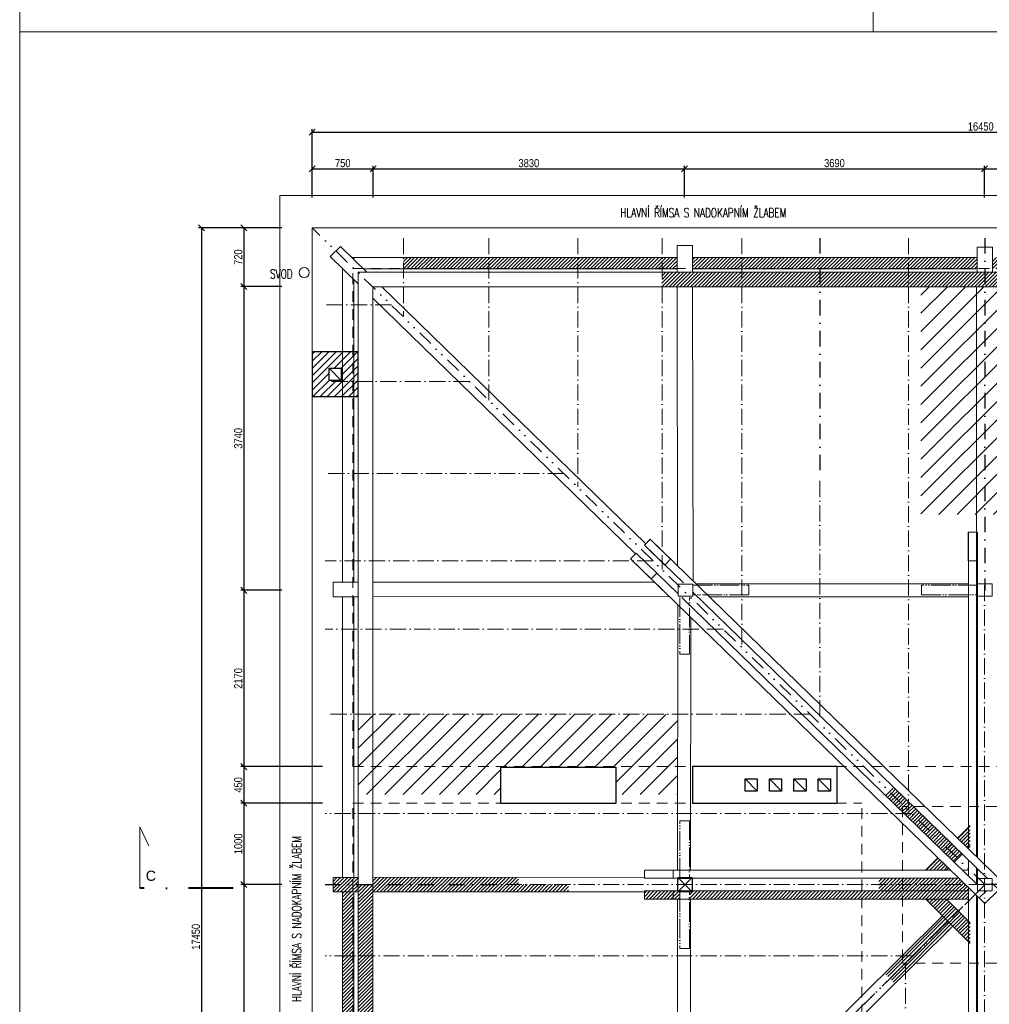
# Model space of a CAD drawing. Header units: millimetres. Extents: x -300958 to -108039, y 30118 to 292543.
# Tile 91 of 256: x -268233 to -256303, y 167540 to 179657. Entities that reach past the tile are written whole.
import ezdxf

# ---------------------------------------------------------------- set-up
doc = ezdxf.new("R2010")
doc.units = ezdxf.units.MM
doc.header["$MEASUREMENT"] = 0
for name, pattern in [('ACAD_ISO05W100', [33, 24, -3, 0, -3, 0, -3]), ('CADRA_SOLID', [0]), ('CERCHOVANA1', [6, 4, -1, 0, -1]), ('DASHDOT', [25.4, 12.7, -6.35, 0, -6.35]), ('DGN Style 2', [879.857395, 527.914437, -351.942958]), ('DGN Style 4', [1094.119168, 546.717885, -273.358943, 0.683397, -273.358943]), ('Divide', [31.75, 12.7, -6.35, 0, -6.35, 0, -6.35])]:
    doc.linetypes.add(name, pattern=pattern)
doc.layers.get('0').update_dxf_attribs({"lineweight": 13})
doc.layers.get('Defpoints').update_dxf_attribs({"color": 3, "lineweight": 13})
for name, color, linetype, lineweight in [('A_Krokev', 134, 'CERCHOVANA1', 9), ('A_Pozednice', 102, 'Continuous', 9), ('A_Vazné trámy', 52, 'Continuous', 9), ('A_Vodorovné prvky krovu', 133, 'Continuous', 9), ('A_Řezy', 182, 'Continuous', 9), ('B_Šrafy', 253, 'Continuous', 0), ('BOURÁNÍ', 40, 'Continuous', 13), ('C_Lomy střešním pláštěm', 223, 'Divide', 30), ('C_Výměny', 40, 'DASHDOT', 30), ('dims', 7, 'Continuous', 9), ('popis', 7, 'Continuous', 9), ('RAMECEK', 7, 'Continuous', 0), ('rez', 7, 'Continuous', 13), ('tenka', 7, 'Continuous', 13), ('walls', 7, 'Continuous', 13)]:
    doc.layers.add(name, color=color, linetype=linetype, lineweight=lineweight)
doc.styles.add('GENERATED_STYLE_8', font='arial.ttf')
doc.styles.add('STYLE-0', font='ARIALN.TTF')
doc.styles.add('Style-Arial', font='arial.ttf')
doc.dimstyles.new('arch', dxfattribs={"dimscale": 50, "dimtxt": 2.5, "dimasz": 2.5, "dimexe": 1.25, "dimexo": 0.9, "dimtad": 1, "dimdec": 0, "dimtxsty": 'STYLE-0', "dimblk": 'ARCHTICK', "dimcen": 2.5, "dimadec": 0, "dimazin": 0, "dimtfac": 1, "dimtdec": 0, "dimtmove": 2, "dimatfit": 3, "dimldrblk": 'ARCHTICK', "dimfxl": 0, "dimarcsym": 0})
pattern_1 = [(45, (363481.184, 113006.424), (-22.0970869, 22.0970869), [])]
pattern_2 = [(45, (219433.03, 17267.47), (-112.2532, 112.2532), [])]

# ---------------------------------------------------------------- blocks, each defined once
blk = doc.blocks.new('_ArchTick')
at = {"color": 0, "linetype": 'ByBlock', "flags": 128}
blk.add_lwpolyline([(-0.5, -0.5), (0.5, 0.5)], dxfattribs=at)
blk = doc.blocks.new('*D9')
at = {"layer": 'Defpoints', "color": 0, "linetype": 'Continuous'}
for p in [(-248183, 178273), (-264633, 177495), (-248183, 177495)]:
    blk.add_point(p, dxfattribs=at)
at = {"layer": 'dims', "color": 0, "linetype": 'Continuous', "lineweight": -2}
for p, q in [((-264633, 177570), (-264633, 178310)), ((-264633, 178273), (-248183, 178273)), ((-248183, 177570), (-248183, 178310))]:
    blk.add_line(p, q, dxfattribs=at)
at = {"layer": 'dims', "color": 0, "linetype": 'Continuous', "lineweight": -2, "xscale": 75, "yscale": 75, "zscale": 75, "rotation": 180}
blk.add_blockref('_ArchTick', (-264633, 178273), dxfattribs=at)
at = {"layer": 'dims', "color": 0, "linetype": 'Continuous', "lineweight": -2, "xscale": 75, "yscale": 75, "zscale": 75}
blk.add_blockref('_ArchTick', (-248183, 178273), dxfattribs=at)
at = {"layer": 'dims', "color": 0, "linetype": 'Continuous', "insert": (-256408, 178343), "char_height": 100, "attachment_point": 5, "style": 'STYLE-0'}
blk.add_mtext('16450', dxfattribs=at)
blk = doc.blocks.new('*D10')
at = {"layer": 'Defpoints', "color": 0, "linetype": 'Continuous'}
for p in [(-265182, 177095), (-265995, 159645), (-265182, 159645)]:
    blk.add_point(p, dxfattribs=at)
at = {"layer": 'dims', "color": 0, "linetype": 'Continuous', "lineweight": -2}
for p, q in [((-265257, 177095), (-266033, 177095)), ((-265995, 177095), (-265995, 159645)), ((-265257, 159645), (-266033, 159645))]:
    blk.add_line(p, q, dxfattribs=at)
at = {"layer": 'dims', "color": 0, "linetype": 'Continuous', "lineweight": -2, "xscale": 75, "yscale": 75, "zscale": 75}
for p, rotation in [((-265995, 177095), 90), ((-265995, 159645), 270)]:
    blk.add_blockref('_ArchTick', p, dxfattribs=dict(at, rotation=rotation))
at = {"layer": 'dims', "color": 0, "linetype": 'Continuous', "insert": (-266065, 168370), "char_height": 100, "attachment_point": 5, "rotation": 90, "style": 'STYLE-0'}
blk.add_mtext('17450', dxfattribs=at)
blk = doc.blocks.new('*D13')
at = {"layer": 'Defpoints', "color": 0, "linetype": 'Continuous'}
for p in [(-263883, 177823), (-264633, 177395), (-263883, 177395)]:
    blk.add_point(p, dxfattribs=at)
at = {"layer": 'dims', "color": 0, "linetype": 'Continuous', "lineweight": -2}
for p, q in [((-264633, 177470), (-264633, 177860)), ((-264633, 177823), (-263883, 177823)), ((-263883, 177470), (-263883, 177860))]:
    blk.add_line(p, q, dxfattribs=at)
at = {"layer": 'dims', "color": 0, "linetype": 'Continuous', "lineweight": -2, "xscale": 75, "yscale": 75, "zscale": 75, "rotation": 180}
blk.add_blockref('_ArchTick', (-264633, 177823), dxfattribs=at)
at = {"layer": 'dims', "color": 0, "linetype": 'Continuous', "lineweight": -2, "xscale": 75, "yscale": 75, "zscale": 75}
blk.add_blockref('_ArchTick', (-263883, 177823), dxfattribs=at)
at = {"layer": 'dims', "color": 0, "linetype": 'Continuous', "insert": (-264258, 177892), "char_height": 100, "attachment_point": 5, "style": 'STYLE-0'}
blk.add_mtext('750', dxfattribs=at)
blk = doc.blocks.new('*D15')
at = {"layer": 'Defpoints', "color": 0, "linetype": 'Continuous'}
for p in [(-264933, 177095), (-265474, 176375), (-264933, 176375)]:
    blk.add_point(p, dxfattribs=at)
at = {"layer": 'dims', "color": 0, "linetype": 'Continuous', "lineweight": -2}
for p, q in [((-265008, 177095), (-265511, 177095)), ((-265474, 177095), (-265474, 176375)), ((-265008, 176375), (-265511, 176375))]:
    blk.add_line(p, q, dxfattribs=at)
at = {"layer": 'dims', "color": 0, "linetype": 'Continuous', "lineweight": -2, "xscale": 75, "yscale": 75, "zscale": 75}
for p, rotation in [((-265474, 177095), 90), ((-265474, 176375), 270)]:
    blk.add_blockref('_ArchTick', p, dxfattribs=dict(at, rotation=rotation))
at = {"layer": 'dims', "color": 0, "linetype": 'Continuous', "insert": (-265543, 176735), "char_height": 100, "attachment_point": 5, "rotation": 90, "style": 'STYLE-0'}
blk.add_mtext('720', dxfattribs=at)
blk = doc.blocks.new('*D17')
at = {"layer": 'Defpoints', "color": 0, "linetype": 'Continuous'}
for p in [(-260053, 177823), (-263883, 177395), (-260053, 177395)]:
    blk.add_point(p, dxfattribs=at)
at = {"layer": 'dims', "color": 0, "linetype": 'Continuous', "lineweight": -2}
for p, q in [((-263883, 177470), (-263883, 177860)), ((-263883, 177823), (-260053, 177823)), ((-260053, 177470), (-260053, 177860))]:
    blk.add_line(p, q, dxfattribs=at)
at = {"layer": 'dims', "color": 0, "linetype": 'Continuous', "lineweight": -2, "xscale": 75, "yscale": 75, "zscale": 75, "rotation": 180}
blk.add_blockref('_ArchTick', (-263883, 177823), dxfattribs=at)
at = {"layer": 'dims', "color": 0, "linetype": 'Continuous', "lineweight": -2, "xscale": 75, "yscale": 75, "zscale": 75}
blk.add_blockref('_ArchTick', (-260053, 177823), dxfattribs=at)
at = {"layer": 'dims', "color": 0, "linetype": 'Continuous', "insert": (-261968, 177892), "char_height": 100, "attachment_point": 5, "style": 'STYLE-0'}
blk.add_mtext('3830', dxfattribs=at)
blk = doc.blocks.new('*D18')
at = {"layer": 'Defpoints', "color": 0, "linetype": 'Continuous'}
for p in [(-256363, 177823), (-260053, 177395), (-256363, 177395)]:
    blk.add_point(p, dxfattribs=at)
at = {"layer": 'dims', "color": 0, "linetype": 'Continuous', "lineweight": -2}
for p, q in [((-260053, 177470), (-260053, 177860)), ((-260053, 177823), (-256363, 177823)), ((-256363, 177470), (-256363, 177860))]:
    blk.add_line(p, q, dxfattribs=at)
at = {"layer": 'dims', "color": 0, "linetype": 'Continuous', "lineweight": -2, "xscale": 75, "yscale": 75, "zscale": 75, "rotation": 180}
blk.add_blockref('_ArchTick', (-260053, 177823), dxfattribs=at)
at = {"layer": 'dims', "color": 0, "linetype": 'Continuous', "lineweight": -2, "xscale": 75, "yscale": 75, "zscale": 75}
blk.add_blockref('_ArchTick', (-256363, 177823), dxfattribs=at)
at = {"layer": 'dims', "color": 0, "linetype": 'Continuous', "insert": (-258208, 177892), "char_height": 100, "attachment_point": 5, "style": 'STYLE-0'}
blk.add_mtext('3690', dxfattribs=at)
blk = doc.blocks.new('*D19')
at = {"layer": 'Defpoints', "color": 0, "linetype": 'Continuous'}
for p in [(-252363, 177823), (-256363, 177395), (-252363, 177395)]:
    blk.add_point(p, dxfattribs=at)
at = {"layer": 'dims', "color": 0, "linetype": 'Continuous', "lineweight": -2}
for p, q in [((-256363, 177470), (-256363, 177860)), ((-256363, 177823), (-252363, 177823)), ((-252363, 177470), (-252363, 177860))]:
    blk.add_line(p, q, dxfattribs=at)
at = {"layer": 'dims', "color": 0, "linetype": 'Continuous', "lineweight": -2, "xscale": 75, "yscale": 75, "zscale": 75, "rotation": 180}
blk.add_blockref('_ArchTick', (-256363, 177823), dxfattribs=at)
at = {"layer": 'dims', "color": 0, "linetype": 'Continuous', "lineweight": -2, "xscale": 75, "yscale": 75, "zscale": 75}
blk.add_blockref('_ArchTick', (-252363, 177823), dxfattribs=at)
at = {"layer": 'dims', "color": 0, "linetype": 'Continuous', "insert": (-254363, 177892), "char_height": 100, "attachment_point": 5, "style": 'STYLE-0'}
blk.add_mtext('4000', dxfattribs=at)
blk = doc.blocks.new('*D29')
at = {"layer": 'Defpoints', "color": 0, "linetype": 'Continuous'}
for p in [(-264933, 176375), (-265474, 172635), (-264933, 172635)]:
    blk.add_point(p, dxfattribs=at)
at = {"layer": 'dims', "color": 0, "linetype": 'Continuous', "lineweight": -2}
for p, q in [((-265008, 176375), (-265511, 176375)), ((-265474, 176375), (-265474, 172635)), ((-265008, 172635), (-265511, 172635))]:
    blk.add_line(p, q, dxfattribs=at)
at = {"layer": 'dims', "color": 0, "linetype": 'Continuous', "lineweight": -2, "xscale": 75, "yscale": 75, "zscale": 75}
for p, rotation in [((-265474, 176375), 90), ((-265474, 172635), 270)]:
    blk.add_blockref('_ArchTick', p, dxfattribs=dict(at, rotation=rotation))
at = {"layer": 'dims', "color": 0, "linetype": 'Continuous', "insert": (-265543, 174505), "char_height": 100, "attachment_point": 5, "rotation": 90, "style": 'STYLE-0'}
blk.add_mtext('3740', dxfattribs=at)
blk = doc.blocks.new('*D30')
at = {"layer": 'Defpoints', "color": 0, "linetype": 'Continuous'}
for p in [(-264933, 172635), (-265474, 170465), (-264433, 170465)]:
    blk.add_point(p, dxfattribs=at)
at = {"layer": 'dims', "color": 0, "linetype": 'Continuous', "lineweight": -2}
for p, q in [((-265008, 172635), (-265511, 172635)), ((-265474, 172635), (-265474, 170465)), ((-264508, 170465), (-265511, 170465))]:
    blk.add_line(p, q, dxfattribs=at)
at = {"layer": 'dims', "color": 0, "linetype": 'Continuous', "lineweight": -2, "xscale": 75, "yscale": 75, "zscale": 75}
for p, rotation in [((-265474, 172635), 90), ((-265474, 170465), 270)]:
    blk.add_blockref('_ArchTick', p, dxfattribs=dict(at, rotation=rotation))
at = {"layer": 'dims', "color": 0, "linetype": 'Continuous', "insert": (-265543, 171550), "char_height": 100, "attachment_point": 5, "rotation": 90, "style": 'STYLE-0'}
blk.add_mtext('2170', dxfattribs=at)
blk = doc.blocks.new('*D31')
at = {"layer": 'Defpoints', "color": 0, "linetype": 'Continuous'}
for p in [(-264433, 170465), (-265474, 170015), (-264433, 170015)]:
    blk.add_point(p, dxfattribs=at)
at = {"layer": 'dims', "color": 0, "linetype": 'Continuous', "lineweight": -2}
for p, q in [((-264508, 170465), (-265511, 170465)), ((-265474, 170465), (-265474, 170015)), ((-264508, 170015), (-265511, 170015))]:
    blk.add_line(p, q, dxfattribs=at)
at = {"layer": 'dims', "color": 0, "linetype": 'Continuous', "lineweight": -2, "xscale": 75, "yscale": 75, "zscale": 75}
for p, rotation in [((-265474, 170465), 90), ((-265474, 170015), 270)]:
    blk.add_blockref('_ArchTick', p, dxfattribs=dict(at, rotation=rotation))
at = {"layer": 'dims', "color": 0, "linetype": 'Continuous', "insert": (-265543, 170240), "char_height": 100, "attachment_point": 5, "rotation": 90, "style": 'STYLE-0'}
blk.add_mtext('450', dxfattribs=at)
blk = doc.blocks.new('*D32')
at = {"layer": 'Defpoints', "color": 0, "linetype": 'Continuous'}
for p in [(-264433, 170015), (-265474, 169015), (-264933, 169015)]:
    blk.add_point(p, dxfattribs=at)
at = {"layer": 'dims', "color": 0, "linetype": 'Continuous', "lineweight": -2}
for p, q in [((-264508, 170015), (-265511, 170015)), ((-265474, 170015), (-265474, 169015)), ((-265008, 169015), (-265511, 169015))]:
    blk.add_line(p, q, dxfattribs=at)
at = {"layer": 'dims', "color": 0, "linetype": 'Continuous', "lineweight": -2, "xscale": 75, "yscale": 75, "zscale": 75}
for p, rotation in [((-265474, 170015), 90), ((-265474, 169015), 270)]:
    blk.add_blockref('_ArchTick', p, dxfattribs=dict(at, rotation=rotation))
at = {"layer": 'dims', "color": 0, "linetype": 'Continuous', "insert": (-265543, 169515), "char_height": 100, "attachment_point": 5, "rotation": 90, "style": 'STYLE-0'}
blk.add_mtext('1000', dxfattribs=at)
blk = doc.blocks.new('*D33')
at = {"layer": 'Defpoints', "color": 0, "linetype": 'Continuous'}
for p in [(-264933, 169015), (-265474, 165355), (-264933, 165355)]:
    blk.add_point(p, dxfattribs=at)
at = {"layer": 'dims', "color": 0, "linetype": 'Continuous', "lineweight": -2}
for p, q in [((-265008, 169015), (-265511, 169015)), ((-265474, 169015), (-265474, 165355)), ((-265008, 165355), (-265511, 165355))]:
    blk.add_line(p, q, dxfattribs=at)
at = {"layer": 'dims', "color": 0, "linetype": 'Continuous', "lineweight": -2, "xscale": 75, "yscale": 75, "zscale": 75}
for p, rotation in [((-265474, 169015), 90), ((-265474, 165355), 270)]:
    blk.add_blockref('_ArchTick', p, dxfattribs=dict(at, rotation=rotation))
at = {"layer": 'dims', "color": 0, "linetype": 'Continuous', "insert": (-265543, 167185), "char_height": 100, "attachment_point": 5, "rotation": 90, "style": 'STYLE-0'}
blk.add_mtext('3660', dxfattribs=at)
blk = doc.blocks.new('*U49')
at = {"layer": 'RAMECEK', "linetype": 'Continuous', "lineweight": 0}
blk.add_line((-5250, -11138), (-5250, -10838), dxfattribs=at)
at = {"layer": 'RAMECEK', "linetype": 'Continuous', "lineweight": 0, "flags": 128}
blk.add_lwpolyline([(-15750, -11138), (15750, -11138), (15750, 11137), (-15750, 11137)], close=True, dxfattribs=at)
blk = doc.blocks.new('*U48')
at = {"layer": 'rez', "linetype": 'DGN Style 4', "lineweight": 40}
blk.add_line((-376, 574), (-376, -574), dxfattribs=at)
at = {"layer": 'rez', "linetype": 'Continuous', "lineweight": 0, "flags": 128}
blk.add_lwpolyline([(-376, -574), (376, -574), (146, -464)], dxfattribs=at)

msp = doc.modelspace()

# ---------------------------------------------------------------- hatches: boundary and pattern name
at = {"layer": 'BOURÁNÍ', "linetype": 'Continuous'}
h = msp.add_hatch(dxfattribs=at)
h.set_pattern_fill('ANSI31', color=256, scale=500, style=0)
h.paths.add_polyline_path([(-264068.5, 175568.9), (-264122.7, 175568.9), (-264122.7, 175206.2), (-264068.5, 175206.2)])
h.paths.add_polyline_path([(-264122.7, 175568.9), (-264132.6, 175568.9), (-264132.6, 175206.2), (-264122.7, 175206.2)])
h.paths.add_polyline_path([(-264132.6, 175568.9), (-264262.7, 175568.9), (-264262.7, 175206.2), (-264132.6, 175206.2)])
h.paths.add_polyline_path([(-264068.5, 175206.2), (-264122.7, 175206.2), (-264122.7, 175018.9), (-264068.5, 175018.9)])
h.paths.add_polyline_path([(-264122.7, 175206.2), (-264132.6, 175206.2), (-264132.6, 175018.9), (-264122.7, 175018.9)])
h.paths.add_polyline_path([(-264132.6, 175206.2), (-264262.7, 175206.2), (-264262.7, 175018.9), (-264132.6, 175018.9)])
h.paths.add_polyline_path([(-264262.7, 175568.9), (-264632.6, 175568.9), (-264632.6, 175018.9), (-264262.7, 175018.9)])
h.paths.add_polyline_path([(-264425.6, 175218.9), (-264425.6, 175368.9), (-264275.6, 175368.9), (-264275.6, 175218.9)], flags=16)
at = {"layer": 'C_Výměny', "linetype": 'CADRA_SOLID', "lineweight": 0, "ltscale": 0.5}
h = msp.add_hatch(dxfattribs=at)
h.set_pattern_fill('ANSI31', color=256, scale=250)
h.set_pattern_definition(pattern_1)
h.paths.add_polyline_path([(-262460.1, 176730.3), (-263510.7, 176730.3), (-263510.7, 176590.3), (-262460.1, 176590.3)])
h.paths.add_polyline_path([(-261367.1, 176730.3), (-262460.1, 176730.3), (-262460.1, 176590.3), (-261367.1, 176590.3)])
h.paths.add_polyline_path([(-260327.2, 176730.3), (-261367.1, 176730.3), (-261367.1, 176590.3), (-260327.2, 176590.3)])
h.paths.add_polyline_path([(-260143, 176730.3), (-260327.2, 176730.3), (-260327.2, 176590.3), (-260142.8, 176590.3)])
h.paths.add_polyline_path([(-259347.2, 176730.3), (-259953, 176730.3), (-259952.8, 176590.3), (-259347.2, 176590.3)])
h.paths.add_polyline_path([(-258387.2, 176730.3), (-259347.2, 176730.3), (-259347.2, 176590.3), (-258387.2, 176590.3)])
h.paths.add_polyline_path([(-257297.8, 176730.3), (-258387.2, 176730.3), (-258387.2, 176590.3), (-257297.8, 176590.3)])
h.paths.add_polyline_path([(-256451.7, 176730.3), (-257297.8, 176730.3), (-257297.8, 176590.3), (-256451.7, 176590.3)])
h.paths.add_polyline_path([(-255433.6, 176730.3), (-256261.7, 176730.3), (-256261.7, 176590.3), (-255433.6, 176590.3)])
h = msp.add_hatch(dxfattribs=at)
h.set_pattern_fill('ANSI31', color=256, scale=250)
h.set_pattern_definition(pattern_1)
h.paths.add_polyline_path([(-259347.2, 176548.9), (-260327.2, 176548.9), (-260327.2, 176368.9), (-259347.2, 176368.9)])
h.paths.add_polyline_path([(-258387.2, 176548.9), (-259347.2, 176548.9), (-259347.2, 176368.9), (-258387.2, 176368.9)])
h.paths.add_polyline_path([(-257297.8, 176548.9), (-258387.2, 176548.9), (-258387.2, 176368.9), (-257297.8, 176368.9)])
h.paths.add_polyline_path([(-256356.7, 176548.9), (-257297.8, 176548.9), (-257297.8, 176368.9), (-256356.7, 176368.9)])
h = msp.add_hatch(dxfattribs=at)
h.set_pattern_fill('ANSI31', color=256, scale=250)
h.set_pattern_definition(pattern_1)
h.paths.add_polyline_path([(-255867.4, 176548.9), (-256356.7, 176548.9), (-256356.7, 176368.9), (-255867.4, 176368.9)])
h = msp.add_hatch(dxfattribs=at)
h.set_pattern_fill('ANSI31', color=256, scale=50)
h.set_pattern_definition(pattern_2)
h.paths.add_polyline_path([(-256451.7, 176368.9), (-257143.3, 176368.9), (-257143.3, 173569.7), (-256452.1, 173569.7)])
h.paths.add_polyline_path([(-255867.4, 176368.9), (-256261.7, 176368.9), (-256262.1, 173569.7), (-256189.2, 173569.7), (-256189.2, 174228), (-255867.4, 174228)])
h.paths.add_polyline_path([(-256261.7, 176368.9), (-256356.7, 176368.9), (-256356.7, 173569.7), (-256262.1, 173569.7)])
h.paths.add_polyline_path([(-256356.7, 176368.9), (-256451.7, 176368.9), (-256452.1, 173569.7), (-256356.7, 173569.7)])
h = msp.add_hatch(dxfattribs=at)
h.set_pattern_fill('ANSI31', color=256, scale=50)
h.set_pattern_definition(pattern_2)
h.paths.add_polyline_path([(-260137.5, 171112.4), (-263888.5, 171112.4), (-263888.5, 170121.2), (-262310.8, 170121.2), (-262310.8, 170460.2), (-260896.8, 170460.2), (-260896.8, 170121.2), (-260138.1, 170121.2)])
h.paths.add_polyline_path([(-263888.5, 171112.4), (-264068.5, 171112.4), (-264068.5, 170121.2), (-263888.5, 170121.2)])
h = msp.add_hatch(dxfattribs=at)
h.set_pattern_fill('ANSI31', color=256, scale=250)
h.set_pattern_definition(pattern_1)
h.paths.add_polyline_path([(-257491.6, 170221.7), (-257542.3, 170169.5), (-257297.8, 169930.4), (-257297.8, 170033.2)])
h.paths.add_polyline_path([(-257542.3, 170169.5), (-257590.1, 170120.4), (-257352.6, 169889.4), (-257255.8, 169889.4)])
h.paths.add_polyline_path([(-257297.8, 170033.2), (-257297.8, 169930.4), (-257255.8, 169889.4), (-256817.6, 169461.1), (-256811, 169467.7), (-256764.6, 169514.6)])
h.paths.add_polyline_path([(-257255.8, 169889.4), (-257352.6, 169889.4), (-256864.2, 169414.5), (-256817.6, 169461.1)])
h.paths.add_polyline_path([(-256677.3, 169091.5), (-257660.5, 169091.5), (-257660.5, 169012.4), (-256596, 169012.4)])
h.paths.add_polyline_path([(-256537.2, 168955.1), (-256596, 169012.4), (-257660.5, 169012.4), (-257660.5, 168934.8), (-256537.2, 168934.8)])
h.paths.add_polyline_path([(-256811, 168561.3), (-256877.3, 168627.6), (-257590.7, 167921), (-257525.8, 167855.5)])
h.paths.add_polyline_path([(-256751.6, 168501.8), (-256811, 168561.3), (-257334.1, 168044.8), (-257334.1, 167924.8)])
h.paths.add_polyline_path([(-257334.1, 168044.8), (-257525.8, 167855.5), (-257465.5, 167794.6), (-257334.1, 167924.8)])
h = msp.add_hatch(dxfattribs=at)
h.set_pattern_fill('ANSI31', color=256, scale=250)
h.set_pattern_definition(pattern_1)
h.paths.add_polyline_path([(-256537.2, 168542), (-256682.9, 168687.7), (-256811, 168561.3), (-256537.2, 168287.4)])
h.paths.add_polyline_path([(-256830, 168834.9), (-257084.6, 168834.9), (-256877.3, 168627.6), (-256877, 168627.9), (-256811, 168561.3), (-256682.9, 168687.7)])
h.paths.add_polyline_path([(-256935.8, 169342.9), (-257087.3, 169191.5), (-256832.7, 169191.5), (-256806.8, 169217.4)])
h.paths.add_polyline_path([(-256817.6, 169461.1), (-256864, 169414.3), (-256735.2, 169289), (-256688.9, 169335.3)])
h.paths.add_polyline_path([(-256764.3, 169514.4), (-256811, 169467.7), (-256817.6, 169461.1), (-256688.9, 169335.3), (-256635.3, 169388.9)])
h.paths.add_polyline_path([(-256537.2, 169741.6), (-256693.6, 169585.1), (-256564.6, 169459.6), (-256537.2, 169487)])
h = msp.add_hatch(dxfattribs=at)
h.set_pattern_fill('ANSI31', color=256, scale=250)
h.set_pattern_definition(pattern_1)
h.paths.add_polyline_path([(-264068.5, 169101.4), (-264376.7, 169101.3), (-264376.7, 169012.4), (-264068.5, 169012.4)])
h.paths.add_polyline_path([(-264068.5, 169012.4), (-264376.7, 169012.4), (-264376.7, 168923.5), (-264068.5, 168923.6)])
h.paths.add_polyline_path([(-261479.4, 169012.4), (-262094.1, 169012.4), (-262396.9, 169012.4), (-263888.5, 169012.4), (-263888.5, 168923.7), (-261479.4, 168924.8)])
h.paths.add_polyline_path([(-262094.1, 169102.4), (-263888.5, 169101.5), (-263888.5, 169012.4), (-262396.9, 169012.4), (-262094.1, 169012.4)])
h = msp.add_hatch(dxfattribs=at)
h.set_pattern_fill('ANSI31', color=256, scale=250)
h.set_pattern_definition(pattern_1)
h.paths.add_polyline_path([(-264122.7, 168923.5), (-264262.7, 168923.5), (-264262.7, 168135.4), (-264122.7, 168135.4)])
h.paths.add_polyline_path([(-264122.7, 168135.4), (-264262.7, 168135.4), (-264262.7, 166912.4), (-264122.7, 166912.4)])
h.paths.add_polyline_path([(-263888.5, 168923.5), (-264068.5, 168923.5), (-264068.5, 168135.4), (-263888.5, 168135.4)])
h.paths.add_polyline_path([(-263888.5, 169012.4), (-264068.5, 169012.4), (-264068.5, 168923.5), (-263888.5, 168923.5)])
h.paths.add_polyline_path([(-263888.5, 168135.4), (-264068.5, 168135.4), (-264068.5, 166912.4), (-263888.5, 166912.4)])
h = msp.add_hatch(dxfattribs=at)
h.set_pattern_fill('ANSI31', color=256, scale=250)
h.set_pattern_definition(pattern_1)
h.paths.add_polyline_path([(-260110.7, 168923.4), (-260134.8, 168923.4), (-260134.8, 168934.8), (-260192.8, 168934.8), (-260192.8, 168834.9), (-260110.8, 168834.9)])
h.paths.add_polyline_path([(-260192.8, 168934.8), (-260545.3, 168934.8), (-260545.3, 168834.9), (-260192.8, 168834.9)])
h.paths.add_polyline_path([(-256558.5, 168834.9), (-256558.5, 168934.8), (-259957, 168934.8), (-259957, 168923.4), (-259990.7, 168923.4), (-259990.7, 168834.9)])

# ---------------------------------------------------------------- linework, layer by layer
at = {"layer": 'A_Krokev', "ltscale": 50}
for p, q in [((-263510.7, 176970.5), (-263510.7, 176003.3)), ((-262460.1, 176970.5), (-262460.1, 174976.4)), ((-261367.1, 176970.5), (-261367.1, 173908.1)), ((-260327.2, 176970.5), (-260327.2, 172891.5)), ((-259347.2, 176970.5), (-259347.2, 171933.6)), ((-257297.8, 176970.5), (-257297.8, 169930.4)), ((-263657.1, 176146.5), (-264473.2, 176146.5)), ((-262695.2, 175206.2), (-264473.2, 175206.2)), ((-261536.1, 174073.2), (-264473.2, 174073.2)), ((-258387.2, 173982.9), (-258387.2, 170995.3)), ((-260435.8, 172997.7), (-264473.2, 172997.7)), ((-256363, 172699.5), (-256356.7, 160961.8)), ((-259577.6, 172158.8), (-264473.2, 172158.8)), ((-258507, 171112.4), (-264473.2, 171112.4)), ((-257255.8, 169889.4), (-264473.2, 169889.4)), ((-256354.1, 169012.4), (-262396.9, 169012.4)), ((-257255.8, 168135.4), (-264473.2, 168135.4)), ((-257334.1, 168044.8), (-257334.1, 160961.8))]:
    msp.add_line(p, q, dxfattribs=at)
at = {"layer": 'A_Pozednice', "ltscale": 0.4}
for points in [[(-264122.7, 176707.2), (-264122.7, 176730.3), (-264146.4, 176730.3)], [(-260143, 176730.3), (-264122.7, 176730.3), (-264122.7, 176707.2)], [(-256451.7, 176730.3), (-259953, 176730.3)], [(-264262.7, 176595.4), (-264262.7, 172733.6)], [(-264002.7, 176590.3), (-260142.8, 176590.3)], [(-259952.8, 176590.3), (-256451.7, 176590.3)], [(-264122.7, 172733.7), (-264122.7, 176459)], [(-264262.7, 172555.8), (-264262.7, 169101.3)], [(-264122.7, 169101.4), (-264122.7, 172555.9)], [(-264262.7, 168923.5), (-264262.7, 165452.1)], [(-264122.7, 165452.1), (-264122.7, 168923.6)]]:
    msp.add_lwpolyline(points, dxfattribs=at)
at = {"layer": 'A_Vazné trámy', "ltscale": 0.4}
for points in [[(-264068.5, 176406.2), (-264412.4, 176741.2), (-264287.2, 176867.5), (-263960.2, 176548.9)], [(-260142.8, 176548.9), (-260143.3, 176878.2), (-259953.3, 176878.2), (-259952.8, 176548.9)], [(-256451.7, 176548.9), (-256451.7, 176856.3), (-256261.7, 176856.3), (-256261.7, 176548.9)], [(-263775.4, 176368.9), (-260530.4, 173208.1)], [(-260137.1, 172934), (-260142.5, 176368.9)], [(-259952.5, 176368.9), (-259946.8, 172749)], [(-256459.1, 173348.8), (-256458.7, 176368.9)], [(-260656.1, 173082.3), (-263888.5, 176230.9)], [(-264068.5, 172733.7), (-264376.7, 172733.6), (-264376.7, 172555.8), (-264068.5, 172555.9)], [(-260422.7, 172735.5), (-263888.5, 172733.8)], [(-263888.5, 172556), (-260240, 172557.7)], [(-256537.2, 169741.6), (-256693.6, 169585.1)], [(-256764.3, 169514.4), (-256864.4, 169414.4)], [(-256564.6, 169459.6), (-256537.2, 169487)], [(-256935.1, 169343.6), (-257087.3, 169191.5)], [(-256735.3, 169288.9), (-256635.3, 169388.9)], [(-256832.7, 169191.5), (-256806.1, 169218.1)], [(-264068.5, 169101.4), (-264376.7, 169101.3), (-264376.7, 168923.5), (-264068.5, 168923.6)], [(-260545.9, 169103.1), (-263888.5, 169101.5)], [(-263888.5, 168923.7), (-260545.9, 168925.3)], [(-256537.2, 168287.4), (-257084.6, 168834.9)], [(-256830, 168834.9), (-256537.2, 168542)], [(-256765.4, 168515.3), (-256877, 168627.9), (-259980.7, 165553.7)], [(-256640.3, 168388.9), (-256751.9, 168501.5), (-259853, 165429.9)]]:
    msp.add_lwpolyline(points, dxfattribs=at)
at = {"layer": 'A_Vodorovné prvky krovu'}
for points in [[(-248405.1, 176548.9), (-264068.5, 176548.9), (-264068.5, 160214.6), (-257934.8, 160214.6), (-257934.8, 161377.8), (-248284.9, 161377.8)], [(-248405.1, 176548.9), (-264068.5, 176548.9), (-264068.5, 160214.6), (-257934.8, 160214.6), (-257934.8, 161377.8), (-248284.9, 161377.8)], [(-248405.1, 176368.9), (-263888.5, 176368.9), (-263888.5, 160394.6), (-258114.8, 160394.6), (-258114.8, 161557.8), (-248284.9, 161557.8)], [(-248405.1, 176368.9), (-263888.5, 176368.9), (-263888.5, 160394.6), (-258114.8, 160394.6), (-258114.8, 161557.8), (-248284.9, 161557.8)], [(-256558.5, 173348.8), (-256558.5, 169453.7)], [(-256459.1, 173348.8), (-256459.1, 169357)], [(-256448.5, 173348.8), (-256448.5, 169346.8)], [(-256269.6, 169033.3), (-256014.1, 168784.8), (-255944.3, 168856.4), (-260476.2, 173263.8), (-260545.9, 173192.2), (-260065.7, 172725.1)], [(-260130.6, 172590.8), (-260646.3, 173092.3), (-260716, 173020.7), (-260235.8, 172553.7)], [(-260463.5, 172774.7), (-256356.2, 168779.1)], [(-260463.5, 172774.7), (-256356.2, 168779.1)], [(-259952.7, 172615.3), (-256325.2, 169087.4)], [(-256447.4, 169009.2), (-260085.8, 172547.3)], [(-256558.5, 169314.3), (-256558.5, 169117.3)], [(-256778.7, 169191.5), (-260545.9, 169191.5), (-260545.9, 169091.5), (-260134.8, 169091.5)], [(-256778.7, 169191.5), (-260545.9, 169191.5), (-260545.9, 169091.5), (-260134.8, 169091.5)], [(-256558.5, 169191.5), (-256635.2, 169191.5)], [(-256459.1, 169217.6), (-256459.1, 169012.4)], [(-256448.5, 169207.3), (-256448.5, 168937.4)], [(-259957, 169091.5), (-256675.9, 169091.5)], [(-260134.8, 168934.8), (-260545.9, 168934.8), (-260545.9, 168834.9), (-256558.5, 168834.9), (-256558.5, 168934.8), (-259957, 168934.8)], [(-260134.8, 168934.8), (-260545.9, 168934.8), (-260545.9, 168834.9), (-256558.5, 168834.9), (-256558.5, 168934.8), (-259957, 168934.8)], [(-256558.5, 168975.9), (-256558.5, 164675.6)], [(-256427.9, 168848.8), (-256338.2, 168937.4)], [(-256183.6, 168949.6), (-256356.2, 168779.1)], [(-256459.1, 168879.2), (-256459.1, 164675.6)], [(-256448.5, 168868.9), (-256448.5, 164675.6)]]:
    msp.add_lwpolyline(points, dxfattribs=at)
at = {"layer": 'A_Vodorovné prvky krovu', "ltscale": 0.4}
for points in [[(-259913.1, 172716.1), (-256558.5, 172714.3)], [(-259913.1, 172716.1), (-256558.5, 172714.3)], [(-256558.5, 172554.3), (-259748.5, 172556)], [(-256558.5, 172554.3), (-259748.5, 172556)], [(-260138.6, 169191.5), (-260136.7, 172457)], [(-259976.8, 172301.5), (-259978.6, 169191.5)], [(-260138.8, 168934.8), (-260138.7, 169091.5)], [(-259980.9, 165270), (-259980.9, 165270), (-260140.9, 165270), (-260138.8, 168834.9)], [(-259978.8, 168834.9), (-259980.8, 165433.9)]]:
    msp.add_lwpolyline(points, dxfattribs=at)
at = {"layer": 'A_Řezy'}
for points in [[(-256562.2, 172996.3), (-256452.2, 172996.3), (-256452.2, 173348.8), (-256562.2, 173348.8)], [(-260293.4, 172946.2), (-260223.7, 173017.8), (-260476.2, 173263.8), (-260545.9, 173192.2)], [(-260463.5, 172774.7), (-260393.7, 172846.4), (-260646.3, 173092.3), (-260716, 173020.7)], [(-260193.4, 169091.5), (-260193.4, 169191.5), (-260545.9, 169191.5), (-260545.9, 169091.5)], [(-260192.8, 168834.8), (-260192.8, 168934.8), (-260545.3, 168934.8), (-260545.3, 168834.8)]]:
    msp.add_lwpolyline(points, close=True, dxfattribs=at)
at = {"layer": 'A_Řezy', "ltscale": 0.4}
for points in [[(-260131.7, 172711.2), (-259951.7, 172711.2), (-259951.7, 172561.2), (-260131.7, 172561.2)], [(-256448.5, 172713.2), (-256268.5, 172713.2), (-256268.5, 172563.2), (-256448.5, 172563.2)], [(-260135.9, 169087.4), (-259955.9, 169087.4), (-259955.9, 168937.4), (-260135.9, 168937.4)], [(-260134.8, 169101.2), (-259957, 169101.2), (-259957, 168923.4), (-260134.8, 168923.4)], [(-256448.5, 169087.4), (-256268.5, 169087.4), (-256268.5, 168937.4), (-256448.5, 168937.4)]]:
    msp.add_lwpolyline(points, close=True, dxfattribs=at)
at = {"layer": 'B_Šrafy', "ltscale": 0.4}
for p, q in [((-260134.8, 168923.4), (-259957, 169101.2)), ((-260134.8, 169101.2), (-259957, 168923.4))]:
    msp.add_line(p, q, dxfattribs=at)
at = {"layer": 'BOURÁNÍ', "linetype": 'Continuous', "lineweight": 30}
msp.add_line((-264425.6, 175368.9), (-264275.6, 175218.9), dxfattribs=at)
for points in [[(-264632.6, 175018.9), (-264068.5, 175018.9), (-264068.5, 175568.9), (-264632.6, 175568.9)], [(-264425.6, 175368.9), (-264275.6, 175368.9), (-264275.6, 175218.9), (-264425.6, 175218.9)]]:
    msp.add_lwpolyline(points, close=True, dxfattribs=at)
at = {"layer": 'BOURÁNÍ', "linetype": 'ACAD_ISO05W100', "ltscale": 10}
for points in [[(-259949, 172699.5), (-259260.4, 172699.9), (-259260.4, 172579.5), (-259949, 172579.5)], [(-256447.4, 172699.5), (-257136.1, 172699.9), (-257136.1, 172579.5), (-256447.4, 172579.5)], [(-260110.7, 172547.4), (-260111.1, 171848.9), (-259990.7, 171848.9), (-259990.7, 172547.4)], [(-260110.7, 169101.2), (-260111.1, 169799.7), (-259990.7, 169799.7), (-259990.7, 169101.2)], [(-260110.7, 168923.5), (-260111.1, 168225), (-259990.7, 168225), (-259990.7, 168923.5)]]:
    msp.add_lwpolyline(points, dxfattribs=at)
at = {"layer": 'C_Lomy střešním pláštěm', "ltscale": 15}
msp.add_line((-261011.1, 164414.3), (-256354.1, 169012.4), dxfattribs=at)
msp.add_lwpolyline([(-248247.2, 169012.4), (-252362.1, 169016.6), (-256358.5, 169012.4), (-264632.6, 177095)], dxfattribs=at)
msp.add_lwpolyline([(-248247.2, 169012.4), (-252362.1, 169016.6), (-256358.5, 169012.4), (-264632.6, 177095)], dxfattribs=at)
at = {"layer": 'C_Výměny', "ltscale": 15}
for p, q in [((-258387.2, 176970.5), (-258387.2, 173982.9)), ((-256356.7, 176970.5), (-256356.7, 172634.4)), ((-264473.2, 169012.4), (-262396.9, 169012.4)), ((-256356.7, 169009.9), (-258284, 167106.9))]:
    msp.add_line(p, q, dxfattribs=at)
at = {"layer": 'tenka', "linetype": 'DGN Style 2', "lineweight": 0, "ltscale": 0.25}
for p, q in [((-264132.6, 170465), (-264132.6, 176595)), ((-264132.6, 176595), (-256252.6, 176595)), ((-264132.6, 170465), (-256062.6, 170465)), ((-264132.6, 170015), (-257872.6, 170015)), ((-264132.6, 160145), (-264132.6, 170015)), ((-257872.6, 160145), (-257872.6, 170015)), ((-252692.6, 169975), (-257372.6, 169975)), ((-257372.6, 169975), (-257372.6, 168045))]:
    msp.add_line(p, q, dxfattribs=at)
at = {"layer": 'tenka', "linetype": 'Continuous', "lineweight": 30}
for p, q in [((-259307.6, 170315), (-259157.6, 170165)), ((-259007.6, 170315), (-258857.6, 170165)), ((-258707.6, 170315), (-258557.6, 170165)), ((-258407.6, 170315), (-258257.6, 170165))]:
    msp.add_line(p, q, dxfattribs=at)
at = {"layer": 'tenka', "linetype": 'Continuous', "lineweight": 0, "flags": 128}
msp.add_lwpolyline([(-248182.6, 177495), (-265032.6, 177495), (-265032.6, 159245), (-256982.6, 159245), (-256982.6, 160415), (-248282.6, 160415)], dxfattribs=at)
at = {"layer": 'tenka', "linetype": 'Continuous', "flags": 128}
msp.add_lwpolyline([(-248182.6, 177095), (-264632.6, 177095), (-264632.6, 159645), (-257382.6, 159645), (-257382.6, 160815), (-248282.6, 160815)], dxfattribs=at)
at = {"layer": 'tenka', "linetype": 'Continuous', "lineweight": 30, "flags": 128}
for points in [[(-259307.6, 170315), (-259157.6, 170315), (-259157.6, 170165), (-259307.6, 170165)], [(-259007.6, 170315), (-258857.6, 170315), (-258857.6, 170165), (-259007.6, 170165)], [(-258707.6, 170315), (-258557.6, 170315), (-258557.6, 170165), (-258707.6, 170165)], [(-258407.6, 170315), (-258257.6, 170315), (-258257.6, 170165), (-258407.6, 170165)]]:
    msp.add_lwpolyline(points, close=True, dxfattribs=at)
at = {"layer": 'tenka', "linetype": 'DGN Style 2', "lineweight": 0, "ltscale": 0.25, "flags": 128}
msp.add_lwpolyline([(-252692.6, 168045), (-257372.6, 168045)], dxfattribs=at)
at = {"layer": 'tenka', "linetype": 'Continuous'}
msp.add_circle((-264732.6, 176545), 62.5, dxfattribs=at)
at = {"layer": 'walls', "linetype": 'Continuous', "lineweight": 30}
for points in [[(-262310.8, 170460.2), (-260896.8, 170460.2), (-260896.8, 170011.5), (-262310.8, 170011.5)], [(-259948.7, 170472.2), (-258178.9, 170472.2), (-258178.9, 170011.5), (-259948.7, 170011.5)]]:
    msp.add_lwpolyline(points, close=True, dxfattribs=at)

# ---------------------------------------------------------------- block references
at = {"layer": 'RAMECEK', "linetype": 'Continuous', "lineweight": 0}
for p in [(-252482.6, 190645), (-252482.6, 168370)]:
    msp.add_blockref('*U49', p, dxfattribs=at)
at = {"layer": 'rez', "linetype": 'DGN Style 4', "lineweight": 40, "xscale": -1, "rotation": 270}
msp.add_blockref('*U48', (-266181.5, 169346.1), dxfattribs=at)

# ---------------------------------------------------------------- texts
at = {"layer": 'popis', "linetype": 'Continuous', "char_height": 112, "attachment_point": 4, "line_spacing_factor": 0.765173, "style": 'Style-Arial'}
for s, insert, rotation in [('{\\Fromans|c238;\\W0.71429;HLAVNÍ ŘÍMSA S NADOKAPNÍM ŽLABEM}', (-260842.9, 177281.5), 0.00116), ('{\\Fromans|c238;\\W0.71429;SVOD}', (-265151.7, 176528.1), 0.00116), ('{\\Fromans|c238;\\W0.71429;HLAVNÍ ŘÍMSA S NADOKAPNÍM ŽLABEM}', (-264824.5, 167567.7), 90.00116)]:
    msp.add_mtext(s, dxfattribs=dict(at, insert=insert, rotation=rotation))
at = {"layer": 'rez', "linetype": 'Continuous', "lineweight": 0, "insert": (-266681.6, 169058), "char_height": 125, "width": 352.827, "attachment_point": 7, "style": 'GENERATED_STYLE_8'}
msp.add_mtext('C', dxfattribs=at)

# ---------------------------------------------------------------- dimensions: what is measured, and where the dimension line sits
at = {"layer": 'dims', "linetype": 'Continuous'}
for base, p1, p2, override, picture, middle in [((-248182.6, 178272.7), (-264632.6, 177495), (-248182.6, 177495), {"dimtxt": 2, "dimasz": 1.5, "dimexe": 0.75, "dimexo": 1.5, "dimgap": 0.375, "dimcen": 0.05}, '*D9', (-256407.6, 178342.5)), ((-263882.6, 177822.6), (-264632.6, 177395), (-263882.6, 177395), {"dimtxt": 2, "dimasz": 1.5, "dimexe": 0.75, "dimexo": 1.5, "dimgap": 0.375, "dimcen": 0.001}, '*D13', (-264257.6, 177892.4)), ((-260052.6, 177822.6), (-263882.6, 177395), (-260052.6, 177395), {"dimtxt": 2, "dimasz": 1.5, "dimexe": 0.75, "dimexo": 1.5, "dimgap": 0.375, "dimcen": 0.001}, '*D17', (-261967.6, 177892.4)), ((-256362.6, 177822.6), (-260052.6, 177395), (-256362.6, 177395), {"dimtxt": 2, "dimasz": 1.5, "dimexe": 0.75, "dimexo": 1.5, "dimgap": 0.375, "dimcen": 0.001}, '*D18', (-258207.6, 177892.4)), ((-252362.6, 177822.6), (-256362.6, 177395), (-252362.6, 177395), {"dimtxt": 2, "dimasz": 1.5, "dimexe": 0.75, "dimexo": 1.5, "dimgap": 0.375, "dimcen": 0.001}, '*D19', (-254362.6, 177892.4))]:
    dim = msp.add_linear_dim(base=base, p1=p1, p2=p2, dimstyle='arch', override=override, dxfattribs=at)
    dim.commit()
    dim.dimension.update_dxf_attribs({"geometry": picture, "text_midpoint": middle})
for base, p1, p2, override, picture, middle in [((-265995, 159645), (-265182.4, 177095), (-265182.4, 159645), {"dimtxt": 2, "dimasz": 1.5, "dimexe": 0.75, "dimexo": 1.5, "dimgap": 0.375, "dimcen": 0.05}, '*D10', (-266064.8, 168370)), ((-265473.6, 176375), (-264932.6, 177095), (-264932.6, 176375), {"dimtxt": 2, "dimasz": 1.5, "dimexe": 0.75, "dimexo": 1.5, "dimgap": 0.375, "dimcen": 0.001}, '*D15', (-265543.4, 176735)), ((-265473.6, 172635), (-264932.6, 176375), (-264932.6, 172635), {"dimtxt": 2, "dimasz": 1.5, "dimexe": 0.75, "dimexo": 1.5, "dimgap": 0.375, "dimcen": 0.001}, '*D29', (-265543.4, 174505)), ((-265473.6, 170465), (-264932.6, 172635), (-264432.6, 170465), {"dimtxt": 2, "dimasz": 1.5, "dimexe": 0.75, "dimexo": 1.5, "dimgap": 0.375, "dimcen": 0.001}, '*D30', (-265543.4, 171550)), ((-265473.6, 170015), (-264432.6, 170465), (-264432.6, 170015), {"dimtxt": 2, "dimasz": 1.5, "dimexe": 0.75, "dimexo": 1.5, "dimgap": 0.375, "dimcen": 0.001}, '*D31', (-265543.4, 170240)), ((-265473.6, 169015), (-264432.6, 170015), (-264932.6, 169015), {"dimtxt": 2, "dimasz": 1.5, "dimexe": 0.75, "dimexo": 1.5, "dimgap": 0.375, "dimcen": 0.001}, '*D32', (-265543.4, 169515)), ((-265473.6, 165355), (-264932.6, 169015), (-264932.6, 165355), {"dimtxt": 2, "dimasz": 1.5, "dimexe": 0.75, "dimexo": 1.5, "dimgap": 0.375, "dimcen": 0.001}, '*D33', (-265543.4, 167185))]:
    dim = msp.add_linear_dim(base=base, p1=p1, p2=p2, angle=270, dimstyle='arch', override=override, dxfattribs=at)
    dim.commit()
    dim.dimension.update_dxf_attribs({"geometry": picture, "text_midpoint": middle})

doc.saveas('drawing.dxf')
